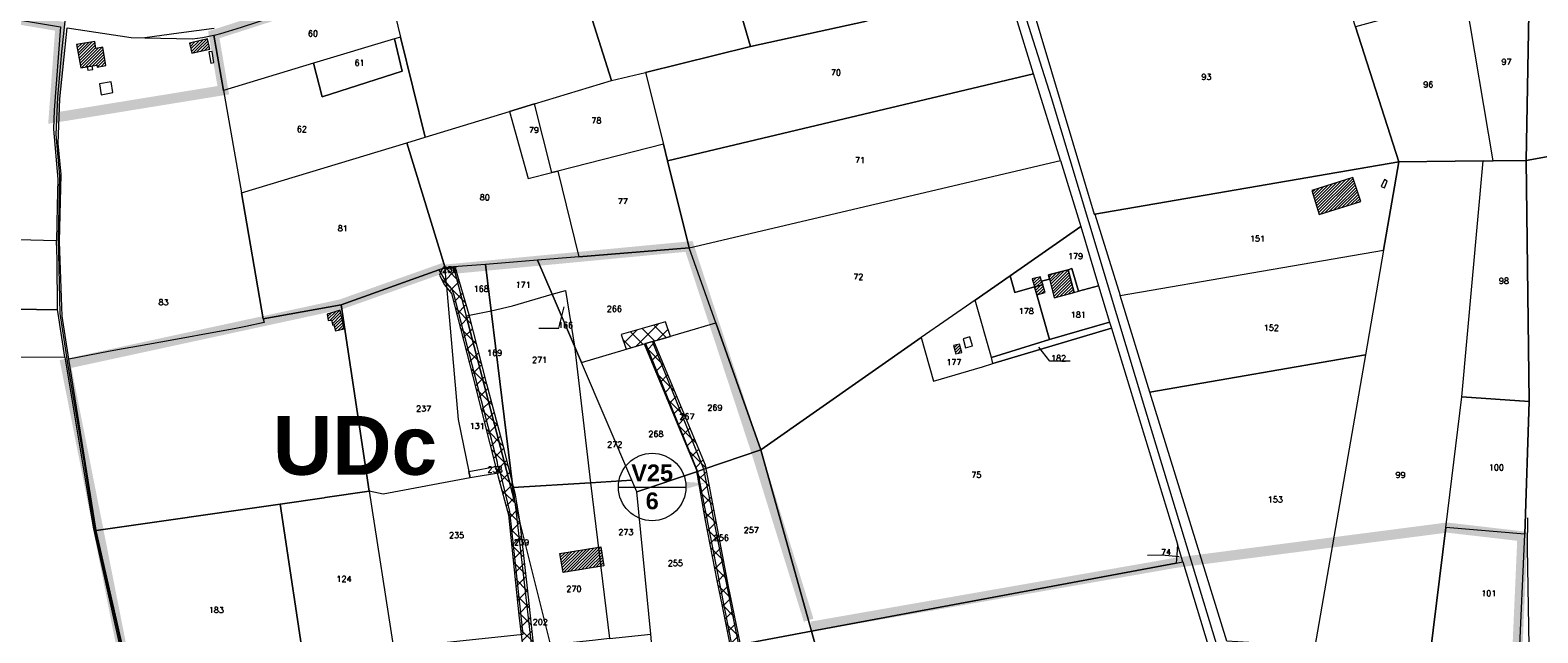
# Model space of a CAD drawing. Header units: metres. Extents: x 578835 to 593571, y 248557 to 255108.
# Tile 135 of 251: x 584912 to 585809, y 251754 to 252113. Entities that reach past the tile are written whole.
import ezdxf

# ---------------------------------------------------------------- set-up
doc = ezdxf.new("R2010")
doc.units = ezdxf.units.M
doc.linetypes.add('CACHEX2', pattern=[0.75, 0.5, -0.25])
doc.linetypes.add('SOLID_LINE', pattern=[0])
for name, color, linetype, lineweight in [('Cad-BATIMENT_BATI_LEGER13', 7, 'SOLID_LINE', 0), ('Cad-BATIMENT_BATI_PRIVE12', 7, 'SOLID_LINE', 0), ('Cad-BATIMENT_BATI_PRIVE12_HACH', 7, 'SOLID_LINE', 0), ('Cad-HYDROGRAPHI_COURS_D_EAU28', 5, 'SOLID_LINE', 0), ('Cad-PARCELLAIRE_PARCELLE1', 250, 'SOLID_LINE', 0), ('Cad-RESEAU_ROUT_AXE_DE_VOIE26', 255, 'SOLID_LINE', 0), ('Cad-RESEAU_ROUT_LIMITE_DE_VOIE_P23', 8, 'SOLID_LINE', 0), ('Cad-TOPONYMIE_DETAIL_PARCELLAIR181', 7, 'SOLID_LINE', 0), ('Cad-TOPONYMIE_NUMERO_DE_PARCELL182', 250, 'SOLID_LINE', 0), ('ER', 192, 'Continuous', 18), ('PLU', 7, 'CACHEX2', 5)]:
    doc.layers.add(name, color=color, linetype=linetype, lineweight=lineweight)
doc.layers.add('PLU nom', color=7, linetype='Continuous')
doc.styles.get("Standard").update_dxf_attribs({"font": 'arialbd_0.ttf', "height": 50})
doc.styles.add('TEXTSTYLE_45_11', font='txt.shx', dxfattribs={"oblique": 50})

msp = doc.modelspace()

# ---------------------------------------------------------------- hatches: boundary and pattern name
at = {"layer": 'Cad-BATIMENT_BATI_PRIVE12_HACH', "ltscale": 0.4}
h = msp.add_hatch(dxfattribs=at)
h.set_pattern_fill('ANSI31', color=256, scale=0.4, style=0)
h.paths.add_polyline_path([(584950.14, 252106.44), (584939.25, 252104.64), (584941.73, 252090.68), (584951.33, 252092.27), (584951.51, 252091.17), (584956.69, 252092.16), (584954.79, 252103.15), (584950.73, 252102.37)])
h = msp.add_hatch(dxfattribs=at)
h.set_pattern_fill('ANSI31', color=256, scale=0.4, style=0)
h.paths.add_polyline_path([(585017.2, 252107.93), (585006.52, 252105.47), (585007.85, 252099.56), (585018.62, 252101.91)])
h = msp.add_hatch(dxfattribs=at)
h.set_pattern_fill('ANSI31', color=256, scale=0.4, style=0)
h.paths.add_polyline_path([(585678.73, 252003.47), (585703.56, 252011.12), (585698.74, 252025.44), (585674.4, 252017.72)])
h = msp.add_hatch(dxfattribs=at)
h.set_pattern_fill('ANSI31', color=256, scale=0.4, style=0)
h.paths.add_polyline_path([(585517.7, 251967.46), (585521.08, 251953.81), (585533.02, 251956.93), (585529.32, 251970.55)])
h = msp.add_hatch(dxfattribs=at)
h.set_pattern_fill('ANSI31', color=256, scale=0.4, style=0)
h.paths.add_polyline_path([(585508, 251965.21), (585509.4, 251960.3), (585514.24, 251961.6), (585513.57, 251963.77), (585512.85, 251966.39)])
h = msp.add_hatch(dxfattribs=at)
h.set_pattern_fill('ANSI31', color=256, scale=0.4, style=0)
h.paths.add_polyline_path([(585509.4, 251960.3), (585510.79, 251955.51), (585515.62, 251956.92), (585514.24, 251961.6)])
h = msp.add_hatch(dxfattribs=at)
h.set_pattern_fill('ANSI31', color=256, scale=0.4, style=0)
h.paths.add_polyline_path([(585096.09, 251946.43), (585088.46, 251944.01), (585088.93, 251940.26), (585090.98, 251940.54), (585091.72, 251937.6), (585092.28, 251937.75), (585093.32, 251934.16), (585098.58, 251935.38)])
h = msp.add_hatch(dxfattribs=at)
h.set_pattern_fill('ANSI31', color=256, scale=0.4, style=0)
h.paths.add_polyline_path([(585461.13, 251925.39), (585462.54, 251920.49), (585466.09, 251921.34), (585464.77, 251926.25)])
h = msp.add_hatch(dxfattribs=at)
h.set_pattern_fill('ANSI31', color=256, scale=0.4, style=0)
h.paths.add_polyline_path([(585226.92, 251801.55), (585251.16, 251805.47), (585253, 251794.25), (585228.78, 251790.22)])
at = {"layer": 'ER', "ltscale": 0.4}
h = msp.add_hatch(dxfattribs=at)
h.set_pattern_fill('ANSI37', color=256, scale=2, style=0)
h.paths.add_polyline_path([(585214.43, 251646.12), (585218.88, 251646.75), (585223.81, 251647.51), (585221.35, 251653.62), (585219.54, 251671.58), (585216.93, 251693.92), (585215.03, 251711), (585212.83, 251732.86), (585208.2, 251775.65), (585203.24, 251819.79), (585200.55, 251836.45), (585193.83, 251862.89), (585183.3, 251902.41), (585172.95, 251943.7), (585164.75, 251971.53), (585156.73, 251971.05), (585155.29, 251967.37), (585158.18, 251961.6), (585162.34, 251956.47), (585175.02, 251907.05), (585190.12, 251847.2), (585196.23, 251824.51), (585202.48, 251764.87), (585206.46, 251732.02), (585215.34, 251653.24)])
h = msp.add_hatch(dxfattribs=at)
h.set_pattern_fill('ANSI37', color=256, scale=2, style=0)
h.paths.add_polyline_path([(585343.38, 251656.6), (585347.78, 251657.12), (585352.79, 251657.62), (585349.87, 251662.89), (585346.48, 251681.72), (585342.93, 251701.1), (585339.37, 251720.02), (585334.36, 251747.43), (585327.29, 251781.82), (585313.49, 251854.26), (585282.88, 251928.01), (585292.74, 251930.78), (585289.74, 251939.47), (585263.37, 251931.98), (585266.24, 251923.15), (585277, 251926.39), (585307.89, 251851.7), (585313.29, 251821.25), (585320.29, 251785.5), (585323.49, 251770.2), (585328.48, 251745.41), (585343.39, 251663.28)])

# ---------------------------------------------------------------- linework, layer by layer
at = {"layer": 'Cad-BATIMENT_BATI_LEGER13'}
for points in [[(585019.89, 252100.46), (585018.02, 252100.19), (585019.07, 252093.59), (585021.01, 252093.86), (585019.89, 252100.46), (585019.89, 252100.46)], [(585019.89, 252100.46), (585018.02, 252100.19), (585019.07, 252093.59), (585021.01, 252093.86), (585019.89, 252100.46), (585019.89, 252100.46)], [(584948.9, 252089.83), (584948.48, 252091.81), (584945.56, 252091.34), (584945.97, 252089.37), (584948.9, 252089.83), (584948.9, 252089.83)], [(584948.9, 252089.83), (584948.48, 252091.81), (584945.56, 252091.34), (584945.97, 252089.37), (584948.9, 252089.83), (584948.9, 252089.83)], [(584959.75, 252082.38), (584952.83, 252081.25), (584953.79, 252074.76), (584960.77, 252076), (584959.75, 252082.38), (584959.75, 252082.38)], [(584959.75, 252082.38), (584952.83, 252081.25), (584953.79, 252074.76), (584960.77, 252076), (584959.75, 252082.38), (584959.75, 252082.38)], [(585717.54, 252024.34), (585715.68, 252020.05), (585717.55, 252019.21), (585719.27, 252023.37), (585717.54, 252024.34), (585717.54, 252024.34)], [(585717.54, 252024.34), (585715.68, 252020.05), (585717.55, 252019.21), (585719.27, 252023.37), (585717.54, 252024.34), (585717.54, 252024.34)], [(585535.51, 251957.7), (585531.65, 251971.19), (585529.32, 251970.55), (585533.02, 251956.93), (585535.51, 251957.7), (585535.51, 251957.7)], [(585535.51, 251957.7), (585531.65, 251971.19), (585529.32, 251970.55), (585533.02, 251956.93), (585535.51, 251957.7), (585535.51, 251957.7)], [(585472.36, 251925.21), (585470.93, 251930.55), (585466.82, 251929.43), (585468.25, 251924.09), (585472.36, 251925.21), (585472.36, 251925.21)], [(585472.36, 251925.21), (585470.93, 251930.55), (585466.82, 251929.43), (585468.25, 251924.09), (585472.36, 251925.21), (585472.36, 251925.21)]]:
    msp.add_lwpolyline(points, close=True, dxfattribs=at)
at = {"layer": 'Cad-BATIMENT_BATI_PRIVE12'}
for points in [[(584950.14, 252106.44), (584939.25, 252104.64), (584941.73, 252090.68), (584951.33, 252092.27), (584951.51, 252091.17), (584956.69, 252092.16), (584954.79, 252103.15), (584950.73, 252102.37), (584950.14, 252106.44), (584950.14, 252106.44)], [(585017.2, 252107.93), (585006.52, 252105.47), (585007.85, 252099.56), (585018.62, 252101.91), (585017.2, 252107.93), (585017.2, 252107.93)], [(585678.73, 252003.47), (585703.56, 252011.12), (585698.74, 252025.44), (585674.4, 252017.72), (585678.73, 252003.47), (585678.73, 252003.47)], [(585517.7, 251967.46), (585521.08, 251953.81), (585533.02, 251956.93), (585529.32, 251970.55), (585517.7, 251967.46), (585517.7, 251967.46)], [(585508, 251965.21), (585509.4, 251960.3), (585514.24, 251961.6), (585513.57, 251963.77), (585512.85, 251966.39), (585508, 251965.21), (585508, 251965.21)], [(585509.4, 251960.3), (585510.79, 251955.51), (585515.62, 251956.92), (585514.24, 251961.6), (585509.4, 251960.3), (585509.4, 251960.3)], [(585096.09, 251946.43), (585088.46, 251944.01), (585088.93, 251940.26), (585090.98, 251940.54), (585091.72, 251937.6), (585092.28, 251937.75), (585093.32, 251934.16), (585098.58, 251935.38), (585096.09, 251946.43), (585096.09, 251946.43)], [(585461.13, 251925.39), (585462.54, 251920.49), (585466.09, 251921.34), (585464.77, 251926.25), (585461.13, 251925.39), (585461.13, 251925.39)], [(585226.92, 251801.55), (585251.16, 251805.47), (585253, 251794.25), (585228.78, 251790.22), (585226.92, 251801.55), (585226.92, 251801.55)]]:
    msp.add_lwpolyline(points, close=True, dxfattribs=at)
at = {"layer": 'Cad-HYDROGRAPHI_COURS_D_EAU28'}
msp.add_lwpolyline([(585021.21, 252114.28), (585000.01, 252111.39), (584979.8, 252108.58), (585008.21, 252108.07), (585014.16, 252108.9), (585020.96, 252110.25), (585022.02, 252110.44), (585025.17, 252111.27), (585029.67, 252112.53), (585037.3, 252114.96)], dxfattribs=at)
at = {"layer": 'Cad-PARCELLAIRE_PARCELLE1'}
for points in [[(585228.43, 252175.43), (585257.58, 252083.24), (585277.86, 252088.06), (585340.22, 252103.42), (585326.26, 252151.97), (585313.91, 252195.08), (585301.78, 252192.28), (585295.53, 252191.09), (585286.11, 252189.4), (585279.55, 252188.07), (585252.48, 252181.57), (585244.23, 252179.66), (585239.6, 252178.93), (585236.69, 252178.14), (585228.43, 252175.43), (585228.43, 252175.43)], [(585132.1, 252109.08), (585146.73, 252049.43), (585196.89, 252064.67), (585211.77, 252069.25), (585257.58, 252083.24), (585228.43, 252175.43), (585188.66, 252164.08), (585123.62, 252143.48), (585132.1, 252109.08), (585132.1, 252109.08)], [(585326.26, 252151.97), (585340.22, 252103.42), (585409.44, 252118.47), (585396.88, 252166.02), (585326.26, 252151.97), (585326.26, 252151.97)], [(585545.33, 252003.67), (585726.22, 252034.88), (585700.37, 252115.2), (585684.64, 252164.16), (585506.7, 252131.3), (585544.84, 252003.63), (585545.33, 252003.67), (585545.33, 252003.67)], [(585834.8, 252041.63), (585801.91, 252035.64), (585803.87, 252145.05), (585823.79, 252151.29), (585837.22, 252151.41), (585877.17, 252150.75), (585882.03, 252128.19), (585898.28, 252052.31), (585858.85, 252045.66), (585834.8, 252041.63), (585834.8, 252041.63)], [(585080.32, 252093.48), (585026.61, 252077.28), (585020.96, 252110.25), (585022.02, 252110.44), (585025.17, 252111.27), (585029.67, 252112.53), (585037.3, 252114.96), (585064.18, 252123.79), (585123.62, 252143.48), (585132.1, 252109.08), (585128.48, 252107.98), (585080.32, 252093.48), (585080.32, 252093.48)], [(585803.87, 252145.05), (585801.91, 252035.64), (585782.39, 252035.34), (585765.87, 252133.17), (585803.87, 252145.05), (585803.87, 252145.05)], [(584802.59, 252137.01), (584813.45, 252134.25), (584822, 252132.62), (584850.78, 252128.56), (584860.82, 252126.83), (584876.63, 252124.04), (584908.15, 252118.75), (584929.63, 252115.2), (584925.87, 252065.5), (584925.41, 252054.32), (584928.06, 252024.56), (584927.68, 252008.47), (584927.19, 251987.7), (584812.28, 251990.68), (584809.35, 252023.77), (584802.59, 252137.01), (584802.59, 252137.01)], [(585340.22, 252103.42), (585277.86, 252088.06), (585288.46, 252045.24), (585290.84, 252035.41), (585508.83, 252087.22), (585493.74, 252136.45), (585409.44, 252118.47), (585340.22, 252103.42), (585340.22, 252103.42)], [(585700.37, 252115.2), (585726.22, 252034.88), (585776.3, 252035.39), (585782.39, 252035.34), (585765.87, 252133.17), (585700.37, 252115.2), (585700.37, 252115.2)], [(585060.33, 251830.96), (584950.93, 251815.34), (584950.67, 251816.55), (584934.64, 251917.32), (584930.62, 251942.84), (584929.11, 251987.41), (584929.99, 252027.17), (584928.18, 252045.75), (584929.17, 252072.36), (584933.64, 252114.53), (584971.63, 252108.79), (584979.8, 252108.58), (585008.21, 252108.07), (585014.16, 252108.9), (585020.96, 252110.25), (585026.61, 252077.28), (585037.31, 252016.31), (585050.36, 251941.26), (585096.64, 251949.71), (585113.27, 251838.62), (585087.12, 251834.88), (585086.56, 251834.72), (585060.33, 251830.96), (585060.33, 251830.96)], [(585080.32, 252093.48), (585026.61, 252077.28), (585037.31, 252016.31), (585135.73, 252046.06), (585146.73, 252049.43), (585132.1, 252109.08), (585128.48, 252107.98), (585133.06, 252088.75), (585085.46, 252073.4), (585080.32, 252093.48), (585080.32, 252093.48)], [(585080.32, 252093.48), (585085.46, 252073.4), (585133.06, 252088.75), (585128.48, 252107.98), (585080.32, 252093.48), (585080.32, 252093.48)], [(585288.46, 252045.24), (585225.74, 252029.3), (585222.02, 252028.53), (585211.77, 252069.25), (585257.58, 252083.24), (585277.86, 252088.06), (585288.46, 252045.24), (585288.46, 252045.24)], [(585508.83, 252087.22), (585290.84, 252035.41), (585303.85, 251983.55), (585524.86, 252035.62), (585508.83, 252087.22), (585508.83, 252087.22)], [(585211.77, 252069.25), (585196.89, 252064.67), (585208.06, 252024.91), (585222.02, 252028.53), (585211.77, 252069.25), (585211.77, 252069.25)], [(585163.5, 251972.25), (585158.51, 251971.72), (585135.73, 252046.06), (585146.73, 252049.43), (585196.89, 252064.67), (585208.06, 252024.91), (585222.02, 252028.53), (585225.74, 252029.3), (585238.18, 251978.28), (585213.53, 251976.22), (585182.58, 251973.74), (585163.5, 251972.25), (585163.5, 251972.25)], [(585154.75, 251970.41), (585096.64, 251949.71), (585050.36, 251941.26), (585037.31, 252016.31), (585135.73, 252046.06), (585158.51, 251971.72), (585154.75, 251970.41), (585154.75, 251970.41)], [(585290.84, 252035.41), (585288.46, 252045.24), (585225.74, 252029.3), (585238.18, 251978.28), (585303.85, 251983.55), (585290.84, 252035.41), (585290.84, 252035.41)], [(585852.61, 251690.43), (585843.73, 251686.23), (585820.43, 251676.03), (585803.04, 251672.89), (585794.75, 251671.54), (585797.84, 251738), (585801.2, 251812.98), (585803.65, 251891.99), (585801.91, 252035.64), (585834.8, 252041.63), (585836.74, 252001.67), (585843.28, 251871.56), (585852.61, 251690.43), (585852.61, 251690.43)], [(585536.97, 251996.28), (585494.76, 251966.88), (585473.97, 251952.32), (585441.94, 251930.13), (585346.56, 251863.28), (585319.69, 251938.95), (585303.85, 251983.55), (585524.86, 252035.62), (585536.97, 251996.28), (585536.97, 251996.28)], [(585545.33, 252003.67), (585560.28, 251955.21), (585717.12, 251982.17), (585726.22, 252034.88), (585545.33, 252003.67), (585545.33, 252003.67)], [(585726.22, 252034.88), (585717.12, 251982.17), (585706.27, 251919.84), (585676.22, 251746.1), (585663.57, 251670.79), (585735.93, 251669.16), (585744.87, 251741.49), (585754.21, 251816.96), (585763.67, 251894.88), (585776.3, 252035.39), (585726.22, 252034.88), (585726.22, 252034.88)], [(585801.91, 252035.64), (585803.65, 251891.99), (585763.67, 251894.88), (585776.3, 252035.39), (585782.39, 252035.34), (585801.91, 252035.64), (585801.91, 252035.64)], [(585547.51, 251961.04), (585535.51, 251957.7), (585531.65, 251971.19), (585529.32, 251970.55), (585517.7, 251967.46), (585518.24, 251964.95), (585513.57, 251963.77), (585514.24, 251961.6), (585509.4, 251960.3), (585497.65, 251956.97), (585494.76, 251966.88), (585536.97, 251996.28), (585547.51, 251961.04), (585547.51, 251961.04)], [(584816.05, 251948.52), (584927.9, 251946.73), (584927.63, 251976.59), (584927.19, 251987.7), (584812.28, 251990.68), (584816.05, 251948.52), (584816.05, 251948.52)], [(585281.97, 251927.77), (585319.69, 251938.95), (585303.85, 251983.55), (585238.18, 251978.28), (585213.53, 251976.22), (585222.24, 251955.99), (585230.29, 251958.23), (585235.47, 251924.99), (585239.67, 251915.2), (585277.79, 251926.52), (585281.97, 251927.77), (585281.97, 251927.77)], [(585717.12, 251982.17), (585706.27, 251919.84), (585578.04, 251897.72), (585560.28, 251955.21), (585717.12, 251982.17), (585717.12, 251982.17)], [(585159.26, 251962.86), (585166.33, 251881.3), (585172.72, 251850.3), (585173.44, 251846.56), (585121.75, 251836.89), (585113.27, 251838.62), (585096.64, 251949.71), (585154.75, 251970.41), (585159.26, 251962.86), (585159.26, 251962.86)], [(585159.26, 251962.86), (585158.51, 251971.72), (585154.75, 251970.41), (585159.26, 251962.86), (585159.26, 251962.86)], [(585185.97, 251946.15), (585182.58, 251973.74), (585163.5, 251972.25), (585171.14, 251943.02), (585185.97, 251946.15), (585185.97, 251946.15)], [(585222.24, 251955.99), (585213.53, 251976.22), (585182.58, 251973.74), (585185.97, 251946.15), (585198.67, 251949), (585222.24, 251955.99), (585222.24, 251955.99)], [(585554.03, 251939.29), (585518.29, 251928.95), (585510.79, 251955.51), (585509.4, 251960.3), (585514.24, 251961.6), (585513.57, 251963.77), (585518.24, 251964.95), (585517.7, 251967.46), (585529.32, 251970.55), (585531.65, 251971.19), (585535.51, 251957.7), (585547.51, 251961.04), (585554.03, 251939.29), (585554.03, 251939.29)], [(585159.26, 251962.86), (585166.33, 251881.3), (585172.72, 251850.3), (585189.93, 251853.51), (585189.93, 251853.51), (585189.65, 251855.83), (585163.79, 251955.89), (585162.62, 251959.13), (585159.53, 251962.55), (585159.26, 251962.86), (585159.26, 251962.86)], [(585473.97, 251952.32), (585494.76, 251966.88), (585497.65, 251956.97), (585509.4, 251960.3), (585510.79, 251955.51), (585518.29, 251928.95), (585483.67, 251918.24), (585473.97, 251952.32), (585473.97, 251952.32)], [(585235.47, 251924.99), (585245.16, 251843.65), (585198.91, 251840.78), (585185.97, 251946.15), (585198.67, 251949), (585222.24, 251955.99), (585235.47, 251924.99), (585235.47, 251924.99)], [(585235.47, 251924.99), (585222.24, 251955.99), (585230.29, 251958.23), (585235.47, 251924.99), (585235.47, 251924.99)], [(585473.97, 251952.32), (585441.94, 251930.13), (585449.22, 251904.21), (585478.35, 251912.78), (585484.62, 251914.65), (585483.67, 251918.24), (585473.97, 251952.32), (585473.97, 251952.32)], [(584818.8, 251918.66), (584932.25, 251918.45), (584928.25, 251944.53), (584927.9, 251946.73), (584816.05, 251948.52), (584818.8, 251918.66), (584818.8, 251918.66)], [(585185.97, 251946.15), (585198.91, 251840.78), (585199.91, 251832.72), (585171.14, 251943.02), (585185.97, 251946.15), (585185.97, 251946.15)], [(585281.97, 251927.77), (585319.69, 251938.95), (585346.56, 251863.28), (585312.49, 251851.74), (585281.97, 251927.77), (585281.97, 251927.77)], [(585594.44, 251807.13), (585594.01, 251800.52), (585593.66, 251795.8), (585376.54, 251755.33), (585346.56, 251863.28), (585441.94, 251930.13), (585449.22, 251904.21), (585478.35, 251912.78), (585484.62, 251914.65), (585555.07, 251935.71), (585594.44, 251807.13), (585594.44, 251807.13)], [(585554.03, 251939.29), (585555.07, 251935.71), (585484.62, 251914.65), (585483.67, 251918.24), (585518.29, 251928.95), (585554.03, 251939.29), (585554.03, 251939.29)], [(585239.67, 251915.2), (585235.47, 251924.99), (585245.16, 251843.65), (585269.68, 251845.25), (585239.67, 251915.2), (585239.67, 251915.2)], [(585277.79, 251926.52), (585308.72, 251850.42), (585272.65, 251838.26), (585269.68, 251845.25), (585239.67, 251915.2), (585277.79, 251926.52), (585277.79, 251926.52)], [(585281.97, 251927.77), (585277.79, 251926.52), (585308.72, 251850.42), (585312.49, 251851.74), (585281.97, 251927.77), (585281.97, 251927.77)], [(584932.25, 251918.45), (584949.05, 251817.19), (584983.41, 251663.57), (584994.19, 251592.79), (584972.78, 251583.75), (584910.55, 251563.94), (584909.85, 251566.33), (584883.16, 251653.83), (584873.83, 251684.49), (584823.23, 251867.64), (584818.8, 251918.66), (584932.25, 251918.45), (584932.25, 251918.45)], [(585623.86, 251749.29), (585578.04, 251897.72), (585706.27, 251919.84), (585676.22, 251746.1), (585623.86, 251749.29), (585623.86, 251749.29)], [(585803.65, 251891.99), (585801.2, 251812.98), (585754.21, 251816.96), (585763.67, 251894.88), (585803.65, 251891.99), (585803.65, 251891.99)], [(585312.49, 251851.74), (585346.56, 251863.28), (585376.54, 251755.33), (585333.37, 251747.14), (585312.49, 251851.74), (585312.49, 251851.74)], [(585189.93, 251853.51), (585191.5, 251849.52), (585173.44, 251846.56), (585172.72, 251850.3), (585189.93, 251853.51), (585189.93, 251853.51)], [(585205.05, 251753.57), (585204.3, 251760.64), (585197.05, 251826.58), (585191.5, 251849.52), (585173.44, 251846.56), (585121.75, 251836.89), (585113.27, 251838.62), (585127.84, 251745.32), (585205.05, 251753.57), (585205.05, 251753.57)], [(585242.59, 251749.35), (585221.41, 251747.25), (585221.15, 251748.34), (585200.01, 251832.51), (585199.91, 251832.72), (585198.91, 251840.78), (585245.16, 251843.65), (585256.3, 251750.95), (585248.06, 251749.92), (585242.59, 251749.35), (585242.59, 251749.35)], [(585269.68, 251845.25), (585245.16, 251843.65), (585256.3, 251750.95), (585280.98, 251753.56), (585272.65, 251838.26), (585269.68, 251845.25), (585269.68, 251845.25)], [(585280.98, 251753.56), (585272.65, 251838.26), (585308.72, 251850.42), (585329.14, 251746.35), (585282.48, 251737.53), (585280.98, 251753.56), (585280.98, 251753.56)], [(585312.49, 251851.74), (585308.72, 251850.42), (585329.14, 251746.35), (585333.37, 251747.14), (585312.49, 251851.74), (585312.49, 251851.74)], [(585129.45, 251734.97), (585125.55, 251734.31), (585076.08, 251726.5), (585060.33, 251830.96), (585086.56, 251834.72), (585087.12, 251834.88), (585113.27, 251838.62), (585127.84, 251745.32), (585129.24, 251736.41), (585129.45, 251734.97), (585129.45, 251734.97)], [(584978.04, 251696.22), (584950.93, 251815.34), (585060.33, 251830.96), (585076.08, 251726.5), (585057.15, 251722.12), (585043.03, 251718.49), (585031.85, 251715.21), (585024.45, 251713.03), (585001.43, 251705.42), (584989.85, 251700.88), (584978.04, 251696.22), (584978.04, 251696.22)], [(585209.98, 251745.95), (585221.41, 251747.25), (585221.15, 251748.34), (585200.01, 251832.51), (585209.98, 251745.95), (585209.98, 251745.95)], [(585754.21, 251816.96), (585744.87, 251741.49), (585797.84, 251738), (585801.2, 251812.98), (585754.21, 251816.96), (585754.21, 251816.96)], [(585594.44, 251807.13), (585594.01, 251800.52), (585593.66, 251795.8), (585597.64, 251796.58), (585594.44, 251807.13), (585594.44, 251807.13)], [(585376.54, 251755.33), (585593.66, 251795.8), (585597.64, 251796.58), (585621.16, 251718.52), (585573.49, 251703.94), (585578.8, 251671.05), (585546.24, 251670.11), (585526.13, 251671.99), (585502.07, 251667.97), (585486.66, 251667.9), (585434.47, 251659.18), (585404.46, 251655.23), (585402.7, 251661.43), (585390.09, 251706.64), (585376.54, 251755.33), (585376.54, 251755.33)], [(585333.37, 251747.14), (585376.54, 251755.33), (585390.09, 251706.64), (585342.07, 251700.27), (585333.37, 251747.14), (585333.37, 251747.14)]]:
    msp.add_lwpolyline(points, close=True, dxfattribs=at)
msp.add_lwpolyline([(585205.05, 251753.57), (585204.3, 251760.64), (585197.05, 251826.58), (585191.5, 251849.52), (585189.93, 251853.51), (585189.93, 251853.51), (585189.65, 251855.83), (585163.79, 251955.89), (585162.62, 251959.13), (585159.53, 251962.55), (585159.26, 251962.86), (585158.51, 251971.72), (585163.5, 251972.25), (585171.14, 251943.02), (585199.91, 251832.72), (585200.01, 251832.51), (585209.98, 251745.95)], dxfattribs=at)
at = {"layer": 'Cad-RESEAU_ROUT_AXE_DE_VOIE26'}
for points in [[(585638.87, 251681.2), (585623.63, 251728.09), (585574.97, 251888.35), (585519.46, 252072.9), (585500.66, 252132.52), (585484.73, 252190.33), (585470.27, 252216.28), (585447.77, 252234.57), (585439.43, 252241.32)], [(584932.55, 252122.02), (584931.75, 252114.88), (584930.18, 252100.35), (584927.88, 252073.3), (584926.88, 252050.99), (584929.01, 252026.17), (584928.2, 251989.07), (584929.23, 251944.41), (584934.06, 251913.43), (584943.19, 251859.22), (584949.79, 251817.29), (584955.7, 251791.25), (584963.79, 251755.29), (584972.19, 251717.56), (584979.48, 251686.22), (584982.56, 251671.98), (584988.01, 251637.88), (584995.05, 251593.16)], [(584932.55, 252122.02), (584931.75, 252114.88), (584930.18, 252100.35), (584927.88, 252073.3), (584926.88, 252050.99), (584929.01, 252026.17), (584928.2, 251989.07), (584929.23, 251944.41), (584934.06, 251913.43), (584943.19, 251859.22), (584949.79, 251817.29), (584955.7, 251791.25), (584963.79, 251755.29), (584972.19, 251717.56), (584979.48, 251686.22), (584982.56, 251671.98), (584988.01, 251637.88), (584995.05, 251593.16)]]:
    msp.add_lwpolyline(points, dxfattribs=at)
at = {"layer": 'Cad-RESEAU_ROUT_LIMITE_DE_VOIE_P23'}
for points in [[(585050.38, 251941.22), (585050.79, 251939.06), (585039.94, 251936.72), (585032.97, 251935.3), (585025.37, 251933.86), (584994.93, 251928.42), (584976.08, 251925.09), (584963.54, 251922.84), (584958.23, 251921.86), (584934.67, 251917.35)], [(585802.7, 251822.82), (585802.59, 251805.02), (585803.51, 251746.44), (585802.05, 251702.07), (585799.83, 251672.34)]]:
    msp.add_lwpolyline(points, dxfattribs=at)
at = {"layer": 'Cad-TOPONYMIE_DETAIL_PARCELLAIR181'}
for points in [[(585214.28, 251935.82), (585226.31, 251935.82), (585229.38, 251948.45), (585229.38, 251948.45)], [(585530.58, 251916.15), (585518.54, 251916.15), (585511.92, 251924.39), (585511.92, 251924.39)], [(585576.61, 251800.63), (585585.18, 251800.67), (585595.48, 251799.75), (585595.48, 251799.75)]]:
    msp.add_lwpolyline(points, dxfattribs=at)
at = {"layer": 'ER', "ltscale": 0.4}
for points in [[(585212.83, 251732.86), (585208.2, 251775.65), (585203.24, 251819.79), (585200.55, 251836.45), (585193.83, 251862.89), (585183.3, 251902.41), (585172.95, 251943.7), (585164.75, 251971.53), (585156.73, 251971.05), (585155.29, 251967.37), (585158.18, 251961.6), (585162.34, 251956.47), (585175.02, 251907.05), (585190.12, 251847.2), (585196.23, 251824.51), (585202.48, 251764.87), (585206.46, 251732.02)], [(585334.36, 251747.43), (585327.29, 251781.82), (585313.49, 251854.26), (585282.88, 251928.01), (585282.88, 251928.01), (585292.74, 251930.78), (585289.74, 251939.47), (585263.37, 251931.98), (585266.24, 251923.15), (585266.24, 251923.15), (585277, 251926.39), (585307.89, 251851.7), (585313.29, 251821.25), (585320.29, 251785.5), (585323.49, 251770.2), (585328.48, 251745.41)], [(585261.73, 251841.16), (585301.88, 251841.16)]]:
    msp.add_lwpolyline(points, dxfattribs=at)
msp.add_lwpolyline([(585313.58, 251843.45, 0, 4, 0), (585302.33, 251842.18, 6, 6, 0)], format="xyseb", dxfattribs=at)
msp.add_circle((585281.81, 251841.16), 20.08, dxfattribs=at)
at = {"layer": 'PLU', "color": 7, "ltscale": 2, "const_width": 6}
for points in [[(585341.72, 252203.18), (585236.65, 252178.34), (585188.61, 252164.23), (585123.57, 252143.61), (585020.9, 252110.45), (585026.54, 252077.43), (584925.62, 252061), (584929.6, 252115.4), (584850.77, 252128.72)], [(585374.93, 251761.84), (585343.56, 251862.82), (585303.71, 251984.4), (585158.72, 251970.64), (585158.59, 251970.54)], [(585096.58, 251949.92), (585096.58, 251949.92), (585158.47, 251971.93)], [(585096.58, 251949.92), (584932.68, 251914.4), (584968.27, 251734.33)], [(585594.12, 251796.15), (585754.84, 251817), (585799.72, 251811.79), (585793.46, 251669.96), (585793.46, 251657.45), (585752.76, 251651.19), (585756.93, 251596.96), (585762.15, 251517.71), (585774.67, 251422.81)], [(585597.57, 251796.75), (585597.57, 251796.75), (585597.57, 251796.75), (585597.57, 251796.75), (585376.56, 251758.04)]]:
    msp.add_lwpolyline(points, dxfattribs=at)

# ---------------------------------------------------------------- texts
at = {"layer": 'Cad-TOPONYMIE_NUMERO_DE_PARCELL182', "style": 'TEXTSTYLE_45_11'}
for s, p in [('60', (585076.92, 252109.47)), ('61', (585104.63, 252092.06)), ('97', (585787.24, 252092.6)), ('70', (585388.15, 252086.25)), ('93', (585608.63, 252083.65)), ('96', (585740.69, 252079.11)), ('78', (585245.58, 252057.71)), ('62', (585070.31, 252052.52)), ('79', (585208.42, 252052.03)), ('71', (585402.49, 252034.12)), ('80', (585179.14, 252011.91)), ('77', (585261.36, 252009.54)), ('81', (585094.66, 251993.46)), ('151', (585637.55, 251987.32)), ('179', (585529.24, 251976.91)), ('236', (585156.82, 251968.91)), ('168', (585175.54, 251957.48)), ('171', (585200.48, 251959.86)), ('72', (585401.46, 251964.64)), ('98', (585785.73, 251962.17)), ('83', (584987.98, 251949.42)), ('266', (585254.77, 251945.56)), ('178', (585499.95, 251944.24)), ('181', (585530.93, 251942.04)), ('166', (585225.73, 251935.88)), ('152', (585645.79, 251934.28)), ('169', (585183.55, 251919.31)), ('271', (585210.31, 251915.2)), ('177', (585456.83, 251913.77)), ('182', (585519.16, 251916.19)), ('237', (585141.28, 251886.12)), ('269', (585314.63, 251886.7)), ('131', (585173.14, 251875.75)), ('267', (585297.94, 251881.39)), ('268', (585279.51, 251871.04)), ('272', (585255.02, 251864.77)), ('238', (585183.8, 251849.88)), ('100', (585779.71, 251851.08)), ('75', (585471.72, 251846.68)), ('99', (585724.2, 251846.6)), ('153', (585648.16, 251832.03)), ('273', (585261.65, 251812.59)), ('257', (585336.27, 251813.82)), ('235', (585160.87, 251810.73)), ('239', (585199.55, 251806.5)), ('256', (585318.44, 251809.21)), ('74', (585584.59, 251800.74)), ('255', (585291.1, 251794.1)), ('124', (585093.88, 251784.72)), ('270', (585230.72, 251778.79)), ('101', (585775.19, 251776.13)), ('183', (585017.93, 251766.21)), ('202', (585210.7, 251759.06))]:
    msp.add_text(s, height=3.491, rotation=359.58868, dxfattribs=at).set_placement(p)
at = {"layer": 'ER', "ltscale": 0.4, "insert": (585281.81, 251841.16), "char_height": 10, "width": 16.8329, "attachment_point": 5}
msp.add_mtext('V25\\P6', dxfattribs=at)
at = {"layer": 'PLU nom', "insert": (585104.97, 251883.43), "char_height": 35, "width": 195.3422, "attachment_point": 2}
msp.add_mtext('UDc', dxfattribs=at)

doc.saveas('drawing.dxf')
